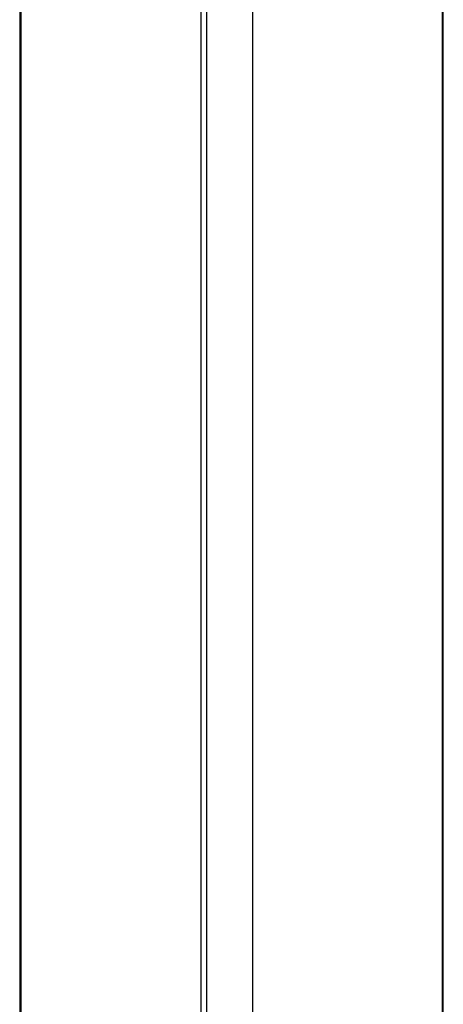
# Model space of a CAD drawing. Header units: millimetres. Extents: x 8 to 1339, y 12 to 1557.
# Tile 18 of 46: x 130 to 227, y 736 to 962. Entities that reach past the tile are written whole.
import ezdxf

# ---------------------------------------------------------------- set-up
doc = ezdxf.new("R2010")
doc.units = ezdxf.units.MM

msp = doc.modelspace()

# ---------------------------------------------------------------- linework, layer by layer
at = {"color": 7, "linetype": 'Continuous', "lineweight": 30}
for p, q in [((171.55, 721.48), (171.55, 1523.08)), ((129.83, 1507.1), (129.83, 718.84)), ((226.96, 444.89), (226.96, 1431.91)), ((227.16, 444.82), (227.16, 1431.98)), ((183.43, 522.33), (183.43, 1416.28)), ((172.82, 720.31), (172.82, 1412.47))]:
    msp.add_line(p, q, dxfattribs=at)
at = {"color": 252, "linetype": 'Continuous', "lineweight": 0}
msp.add_line((130.19, 719.16), (130.19, 1507.24), dxfattribs=at)

doc.saveas('drawing.dxf')
